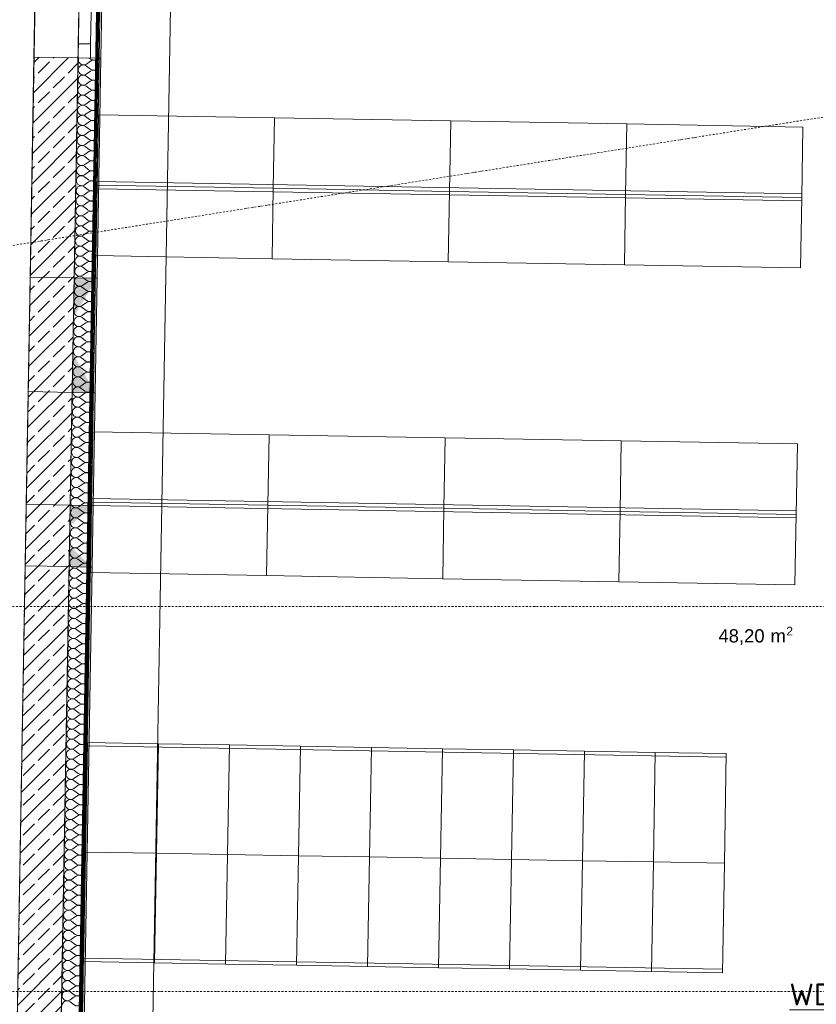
# Model space of a CAD drawing. Header units: millimetres. Extents: x 1523 to 73204, y -91281 to 10268.
# Tile 35 of 120: x 27769 to 32290, y -63709 to -58118. Entities that reach past the tile are written whole.
import ezdxf

# ---------------------------------------------------------------- set-up
doc = ezdxf.new("R2010")
doc.units = ezdxf.units.MM
for name, pattern in [('CAx_nichtHalbton', [20001.0584, 10000, -0.5292, 10000, -0.5292]), ('IMPORT-STRICHPUNKT _7_', [20, 10, -5, 0, -5]), ('Verdeckt 2x', [3.572, 2.3813, -1.1907])]:
    doc.linetypes.add(name, pattern=pattern)
for name, color, linetype, lineweight, true_color in [('10 A--Wand außen _tragend_', 7, 'Continuous', 13, 0x656565), ('50 A--Möblierung', 7, 'Continuous', 13, 0x656565), ('90 A--Achsraster _1_50_', 7, 'IMPORT-STRICHPUNKT _7_', 13, 0x656565), ('Neubau_10 A--Wand außen _tragend_', 7, 'Continuous', 13, 0x656565), ('Neubau_10 A--Wand innen _tragend_', 7, 'Continuous', 13, 0x656565), ('Neubau_20 A--Gründungsbelag', 7, 'Continuous', 13, 0x656565), ('Neubau_50 A--Fixeinbauten _WU-Beton_', 7, 'Continuous', 13, 0x656565), ('Neubau_80 A--Raum', 7, 'Continuous', 13, 0x656565), ('Xref_706_5_--_ÜP_-1_000_16_Übersichtsplan UG_IFC 2025_01_13_dwg', 7, 'Continuous', 13, 0x767676), ('XX', 7, 'Continuous', 18, 0x804040)]:
    doc.layers.add(name, color=color, linetype=linetype, lineweight=lineweight, true_color=true_color)
doc.layers.add('M-EQPM-___-IDEN', color=7, linetype='Continuous', lineweight=9)
doc.styles.add('Arial', font='arial.ttf', dxfattribs={"height": 75})
doc.styles.add('Arial_1', font='arial.ttf', dxfattribs={"height": 49.5})
doc.styles.add('ISOCPEUR', font='isocpeur.ttf', dxfattribs={"height": 125})

# ---------------------------------------------------------------- blocks, each defined once
blk = doc.blocks.new('Xref_706_5_--_ÜP_-1_000_11_Übersichtsplan UG_IFC 2024_09_30_dwg_Rampe gerade 27-41959594-SuD_-1UG gesamt Plot  - Blatt 7')
at = {"layer": 'Neubau_50 A--Fixeinbauten _WU-Beton_', "color": 9, "true_color": 0xcbcbcb}
blk.add_line((36240, 1397.5), (10175.3, 1397.5), dxfattribs=at)
blk = doc.blocks.new('Xref_706_5_--_ÜP_-1_000_11_Übersichtsplan UG_IFC 2024_09_30_dwg_Tür Ol 1-Fl 27_3-41959637-SuD_-1UG gesamt Plot  - Blatt 7')
at = {"layer": 'Neubau_10 A--Wand innen _tragend_', "color": 9, "true_color": 0xcbcbcb}
blk.add_line((610, 10), (610, 1230), dxfattribs=at)
at = {"layer": 'Neubau_10 A--Wand innen _tragend_', "color": 9, "true_color": 0xcbcbcb, "flags": 128}
for points in [[(-630, -260), (-610, -260), (-610, 10), (-630, 10)], [(630, -260), (610, -260), (610, 10), (630, 10)], [(630, -250), (630, -200), (630, -50), (630, 0), (630, -50), (630, -200)], [(-630, -250), (-630, -200), (-630, -50), (-630, 0), (-630, -50), (-630, -200)]]:
    blk.add_lwpolyline(points, close=True, dxfattribs=at)
at = {"layer": 'Neubau_10 A--Wand innen _tragend_', "color": 9, "true_color": 0xcbcbcb}
blk.add_arc((610, 10), 1220, 90, 180, dxfattribs=at)
blk = doc.blocks.new('Xref_706_5_--_ÜP_-1_000_11_Übersichtsplan UG_IFC 2024_09_30_dwg__X419-41959992-SuD_-1UG gesamt Plot  - Blatt 7')
at = {"layer": '10 A--Wand außen _tragend_', "color": 9, "true_color": 0xcbcbcb}
for p, q in [((47126.7, -104297.5), (47119.9, -104304.5)), ((47138, -104299), (47152.1, -104323.8)), ((47183.4, -104304.8), (47163.5, -104325.3)), ((47194.7, -104306.3), (47208.8, -104331.1)), ((47240.1, -104312.1), (47220.1, -104332.6)), ((47251.4, -104313.5), (47265.5, -104338.4)), ((47296.7, -104319.4), (47276.8, -104339.9)), ((47308.1, -104320.8), (47322.2, -104345.7)), ((47353.4, -104326.7), (47333.5, -104347.2)), ((47364.7, -104328.1), (47378.8, -104353)), ((47410.1, -104334), (47390.2, -104354.5)), ((47421.4, -104335.4), (47435.5, -104360.3)), ((47466.8, -104341.3), (47446.8, -104361.7)), ((47478.1, -104342.7), (47492.2, -104367.6)), ((47523.4, -104348.6), (47503.5, -104369)), ((47534.8, -104350), (47548.9, -104374.9)), ((47580.1, -104355.8), (47560.2, -104376.3)), ((47591.5, -104357.3), (47605.5, -104382.2)), ((47636.8, -104363.1), (47616.9, -104383.6)), ((47648.1, -104364.6), (47662.2, -104389.5)), ((47693.5, -104370.4), (47673.5, -104390.9)), ((47704.8, -104371.9), (47718.9, -104396.7)), ((47750.1, -104377.7), (47730.2, -104398.2)), ((47761.5, -104379.2), (47775.6, -104404)), ((47806.8, -104385), (47786.9, -104405.5)), ((47818.2, -104386.5), (47832.2, -104411.3)), ((47863.5, -104392.3), (47843.6, -104412.8)), ((47874.8, -104393.8), (47888.9, -104418.6)), ((47920.2, -104399.6), (47900.3, -104420.1)), ((47931.5, -104401.1), (47945.6, -104425.9)), ((47976.8, -104406.9), (47956.9, -104427.4)), ((47988.2, -104408.4), (48002.3, -104433.2)), ((48033.5, -104414.2), (48013.6, -104434.7)), ((48044.9, -104415.6), (48058.9, -104440.5)), ((48090.2, -104421.5), (48070.3, -104442)), ((48101.5, -104422.9), (48115.6, -104447.8)), ((48146.9, -104428.8), (48127, -104449.3)), ((48158.2, -104430.2), (48172.3, -104455.1)), ((48203.5, -104436.1), (48183.6, -104456.5)), ((48214.9, -104437.5), (48229, -104462.4)), ((48260.2, -104443.4), (48240.3, -104463.8)), ((48271.6, -104444.8), (48285.6, -104469.7)), ((48316.9, -104450.6), (48297, -104471.1)), ((48328.2, -104452.1), (48342.3, -104477)), ((48373.6, -104457.9), (48353.7, -104478.4)), ((48384.9, -104459.4), (48399, -104484.3)), ((48430.3, -104465.2), (48410.3, -104485.7)), ((48441.6, -104466.7), (48455.7, -104491.5)), ((48486.9, -104472.5), (48467, -104493)), ((48498.3, -104474), (48512.3, -104498.8)), ((48543.6, -104479.8), (48523.7, -104500.3)), ((48554.9, -104481.3), (48569, -104506.1)), ((48600.3, -104487.1), (48580.4, -104507.6)), ((48611.6, -104488.6), (48625.7, -104513.4)), ((48657, -104494.4), (48637, -104514.9)), ((48668.3, -104495.9), (48682.4, -104520.7)), ((48713.6, -104501.7), (48693.7, -104522.2)), ((48725, -104503.2), (48739, -104528)), ((48770.3, -104509), (48750.4, -104529.5)), ((48781.6, -104510.4), (48795.7, -104535.3)), ((48827, -104516.3), (48807.1, -104536.8)), ((48838.3, -104517.7), (48852.4, -104542.6)), ((48883.7, -104523.6), (48863.7, -104544.1)), ((48895, -104525), (48909.1, -104549.9)), ((48940.3, -104530.9), (48920.4, -104551.3)), ((48951.7, -104532.3), (48965.8, -104557.2)), ((48997, -104538.2), (48977.1, -104558.6)), ((49008.3, -104539.6), (49022.4, -104564.5)), ((49053.7, -104545.4), (49033.8, -104565.9)), ((49065, -104546.9), (49079.1, -104571.8)), ((49110.4, -104552.7), (49090.4, -104573.2)), ((49121.7, -104554.2), (49135.8, -104579.1)), ((49167, -104560), (49147.1, -104580.5)), ((49178.4, -104561.5), (49192.5, -104586.3)), ((49223.7, -104567.3), (49203.8, -104587.8)), ((49235, -104568.8), (49249.1, -104593.6)), ((49280.4, -104574.6), (49260.5, -104595.1)), ((49291.7, -104576.1), (49305.8, -104600.9)), ((49337.1, -104581.9), (49317.1, -104602.4)), ((49348.4, -104583.4), (49362.5, -104608.2)), ((49393.7, -104589.2), (49373.8, -104609.7)), ((49405.1, -104590.7), (49419.2, -104615.5)), ((49450.4, -104596.5), (49430.5, -104617)), ((49461.7, -104598), (49475.8, -104622.8)), ((49507.1, -104603.8), (49487.2, -104624.3)), ((49518.4, -104605.2), (49532.5, -104630.1)), ((49563.8, -104611.1), (49543.8, -104631.6)), ((49575.1, -104612.5), (49589.2, -104637.4)), ((49620.4, -104618.4), (49600.5, -104638.9)), ((49631.8, -104619.8), (49645.9, -104644.7)), ((49677.1, -104625.7), (49657.2, -104646.1)), ((49688.5, -104627.1), (49702.5, -104652)), ((49733.8, -104633), (49713.9, -104653.4)), ((49745.1, -104634.4), (49759.2, -104659.3)), ((49790.5, -104640.2), (49770.5, -104660.7)), ((49801.8, -104641.7), (49815.9, -104666.6)), ((49847.1, -104647.5), (49827.2, -104668)), ((49858.5, -104649), (49872.6, -104673.9)), ((49903.8, -104654.8), (49883.9, -104675.3)), ((49915.2, -104656.3), (49929.2, -104681.1)), ((49960.5, -104662.1), (49940.6, -104682.6)), ((49971.8, -104663.6), (49985.9, -104688.4)), ((50017.2, -104669.4), (49997.2, -104689.9)), ((50028.5, -104670.9), (50042.6, -104695.7)), ((50073.8, -104676.7), (50053.9, -104697.2)), ((50085.2, -104678.2), (50099.3, -104703)), ((50130.5, -104684), (50110.6, -104704.5)), ((50141.9, -104685.5), (50155.9, -104710.3)), ((50187.2, -104691.3), (50167.3, -104711.8)), ((50198.5, -104692.8), (50212.6, -104717.6)), ((50243.9, -104698.6), (50224, -104719.1)), ((50255.2, -104700), (50269.3, -104724.9)), ((50300.5, -104705.9), (50280.6, -104726.4)), ((50311.9, -104707.3), (50326, -104732.2)), ((50357.2, -104713.2), (50337.3, -104733.7)), ((50368.6, -104714.6), (50382.6, -104739.5)), ((50413.9, -104720.5), (50394, -104740.9)), ((50425.2, -104721.9), (50439.3, -104746.8)), ((50470.6, -104727.8), (50450.7, -104748.2)), ((50481.9, -104729.2), (50496, -104754.1)), ((50527.2, -104735), (50507.3, -104755.5)), ((50538.6, -104736.5), (50552.7, -104761.4)), ((50583.9, -104742.3), (50564, -104762.8)), ((50595.3, -104743.8), (50609.3, -104768.7)), ((50640.6, -104749.6), (50620.7, -104770.1)), ((50651.9, -104751.1), (50666, -104775.9)), ((50697.3, -104756.9), (50677.4, -104777.4)), ((50708.6, -104758.4), (50722.7, -104783.2)), ((50754, -104764.2), (50734, -104784.7)), ((50765.3, -104765.7), (50779.4, -104790.5)), ((50810.6, -104771.5), (50790.7, -104792)), ((50822, -104773), (50836, -104797.8)), ((50867.3, -104778.8), (50847.4, -104799.3)), ((50878.6, -104780.3), (50892.7, -104805.1)), ((50924, -104786.1), (50904.1, -104806.6)), ((50935.3, -104787.6), (50949.4, -104812.4)), ((50980.7, -104793.4), (50960.7, -104813.9)), ((50992, -104794.8), (51006.1, -104819.7)), ((51037.3, -104800.7), (51017.4, -104821.2)), ((51048.7, -104802.1), (51062.8, -104827)), ((51094, -104808), (51074.1, -104828.5)), ((51105.3, -104809.4), (51119.4, -104834.3)), ((51150.7, -104815.3), (51130.8, -104835.7)), ((51162, -104816.7), (51176.1, -104841.6)), ((51207.4, -104822.6), (51187.4, -104843)), ((51218.7, -104824), (51232.8, -104848.9)), ((51264, -104829.8), (51244.1, -104850.3)), ((51275.4, -104831.3), (51289.5, -104856.2)), ((51320.7, -104837.1), (51300.8, -104857.6)), ((51332, -104838.6), (51346.1, -104863.5)), ((51377.4, -104844.4), (51357.5, -104864.9)), ((51388.7, -104845.9), (51402.8, -104870.7)), ((51434.1, -104851.7), (51414.1, -104872.2)), ((51445.4, -104853.2), (51459.5, -104878)), ((51490.7, -104859), (51470.8, -104879.5)), ((51502.1, -104860.5), (51516.2, -104885.3)), ((51547.4, -104866.3), (51527.5, -104886.8)), ((51558.7, -104867.8), (51572.8, -104892.6)), ((51604.1, -104873.6), (51584.2, -104894.1)), ((51615.4, -104875.1), (51629.5, -104899.9)), ((51660.8, -104880.9), (51640.8, -104901.4)), ((51672.1, -104882.4), (51686.2, -104907.2)), ((51717.4, -104888.2), (51697.5, -104908.7)), ((51728.8, -104889.6), (51742.9, -104914.5)), ((51774.1, -104895.5), (51754.2, -104916)), ((51785.4, -104896.9), (51799.5, -104921.8)), ((51830.8, -104902.8), (51810.9, -104923.3)), ((51842.1, -104904.2), (51856.2, -104929.1)), ((51887.5, -104910.1), (51867.5, -104930.5)), ((51898.8, -104911.5), (51912.9, -104936.4)), ((51944.1, -104917.4), (51924.2, -104937.8)), ((51955.5, -104918.8), (51969.6, -104943.7)), ((52000.8, -104924.6), (51980.9, -104945.1)), ((52012.2, -104926.1), (52026.2, -104951)), ((52057.5, -104931.9), (52037.6, -104952.4)), ((52068.8, -104933.4), (52082.9, -104958.3)), ((52114.2, -104939.2), (52094.2, -104959.7)), ((52125.5, -104940.7), (52139.6, -104965.5)), ((52170.8, -104946.5), (52150.9, -104967)), ((52182.2, -104948), (52196.3, -104972.8)), ((52227.5, -104953.8), (52207.6, -104974.3)), ((52238.9, -104955.3), (52252.9, -104980.1)), ((52284.2, -104961.1), (52264.3, -104981.6)), ((52295.5, -104962.6), (52309.6, -104987.4)), ((52340.9, -104968.4), (52321, -104988.9)), ((52352.2, -104969.9), (52366.3, -104994.7)), ((52397.5, -104975.7), (52377.6, -104996.2)), ((52408.9, -104977.2), (52423, -105002)), ((52454.2, -104983), (52434.3, -105003.5))]:
    blk.add_line(p, q, dxfattribs=at)
for centre, start, end in [((47106.2, -104277.6), 315.7982, 46.1136), ((47162.9, -104284.9), 315.7982, 209.538), ((47219.6, -104292.2), 315.7982, 209.538), ((47127.3, -104337.9), 262.6681, 29.538), ((47276.3, -104299.5), 315.7982, 209.538), ((47332.9, -104306.8), 315.7982, 209.538), ((47389.6, -104314), 315.7982, 209.538), ((47446.3, -104321.3), 315.7982, 209.538), ((47503, -104328.6), 315.7982, 209.538), ((47559.6, -104335.9), 315.7982, 209.538), ((47616.3, -104343.2), 315.7982, 209.538), ((47673, -104350.5), 315.7982, 209.538), ((47127.3, -104337.9), 238.8139, 262.6681), ((47183.9, -104345.2), 135.7982, 262.6681), ((47183.9, -104345.2), 262.6681, 29.538), ((47240.6, -104352.5), 135.7982, 262.6681), ((47240.6, -104352.5), 262.6681, 29.538), ((47297.3, -104359.8), 135.7982, 262.6681), ((47297.3, -104359.8), 262.6681, 29.538), ((47354, -104367.1), 135.7982, 262.6681), ((47354, -104367.1), 262.6681, 29.538), ((47410.7, -104374.4), 135.7982, 262.6681), ((47410.7, -104374.4), 262.6681, 29.538), ((47467.3, -104381.7), 135.7982, 262.6681), ((47467.3, -104381.7), 262.6681, 29.538), ((47524, -104389), 135.7982, 262.6681), ((47524, -104389), 262.6681, 29.538), ((47580.7, -104396.2), 135.7982, 262.6681), ((47729.7, -104357.8), 315.7982, 209.538), ((47786.3, -104365.1), 315.7982, 209.538), ((47843, -104372.4), 315.7982, 209.538), ((47899.7, -104379.7), 315.7982, 209.538), ((47956.4, -104387), 315.7982, 209.538), ((48013, -104394.3), 315.7982, 209.538), ((48069.7, -104401.6), 315.7982, 209.538), ((48126.4, -104408.8), 315.7982, 209.538), ((47580.7, -104396.2), 262.6681, 29.538), ((47637.4, -104403.5), 135.7982, 262.6681), ((47637.4, -104403.5), 262.6681, 29.538), ((47694, -104410.8), 135.7982, 262.6681), ((47694, -104410.8), 262.6681, 29.538), ((47750.7, -104418.1), 135.7982, 262.6681), ((47750.7, -104418.1), 262.6681, 29.538), ((47807.4, -104425.4), 135.7982, 262.6681), ((47807.4, -104425.4), 262.6681, 29.538), ((47864.1, -104432.7), 135.7982, 262.6681), ((47864.1, -104432.7), 262.6681, 29.538), ((47920.7, -104440), 135.7982, 262.6681), ((47920.7, -104440), 262.6681, 29.538), ((47977.4, -104447.3), 135.7982, 262.6681), ((47977.4, -104447.3), 262.6681, 29.538), ((48034.1, -104454.6), 135.7982, 262.6681), ((48183.1, -104416.1), 315.7982, 209.538), ((48239.7, -104423.4), 315.7982, 209.538), ((48296.4, -104430.7), 315.7982, 209.538), ((48353.1, -104438), 315.7982, 209.538), ((48409.8, -104445.3), 315.7982, 209.538), ((48466.4, -104452.6), 315.7982, 209.538), ((48523.1, -104459.9), 315.7982, 209.538), ((48034.1, -104454.6), 262.6681, 29.538), ((48090.8, -104461.9), 135.7982, 262.6681), ((48090.8, -104461.9), 262.6681, 29.538), ((48147.4, -104469.2), 135.7982, 262.6681), ((48147.4, -104469.2), 262.6681, 29.538), ((48204.1, -104476.5), 135.7982, 262.6681), ((48204.1, -104476.5), 262.6681, 29.538), ((48260.8, -104483.8), 135.7982, 262.6681), ((48260.8, -104483.8), 262.6681, 29.538), ((48317.5, -104491), 135.7982, 262.6681), ((48317.5, -104491), 262.6681, 29.538), ((48374.1, -104498.3), 135.7982, 262.6681), ((48374.1, -104498.3), 262.6681, 29.538), ((48430.8, -104505.6), 135.7982, 262.6681), ((48430.8, -104505.6), 262.6681, 29.538), ((48579.8, -104467.2), 315.7982, 209.538), ((48636.5, -104474.5), 315.7982, 209.538), ((48693.1, -104481.8), 315.7982, 209.538), ((48749.8, -104489.1), 315.7982, 209.538), ((48806.5, -104496.4), 315.7982, 209.538), ((48863.2, -104503.6), 315.7982, 209.538), ((48919.8, -104510.9), 315.7982, 209.538), ((48976.5, -104518.2), 315.7982, 209.538), ((48487.5, -104512.9), 135.7982, 262.6681), ((48487.5, -104512.9), 262.6681, 29.538), ((48544.2, -104520.2), 135.7982, 262.6681), ((48544.2, -104520.2), 262.6681, 29.538), ((48600.8, -104527.5), 135.7982, 262.6681), ((48600.8, -104527.5), 262.6681, 29.538), ((48657.5, -104534.8), 135.7982, 262.6681), ((48657.5, -104534.8), 262.6681, 29.538), ((48714.2, -104542.1), 135.7982, 262.6681), ((48714.2, -104542.1), 262.6681, 29.538), ((48770.9, -104549.4), 135.7982, 262.6681), ((48770.9, -104549.4), 262.6681, 29.538), ((48827.5, -104556.7), 135.7982, 262.6681), ((48827.5, -104556.7), 262.6681, 29.538), ((48884.2, -104564), 135.7982, 262.6681), ((49033.2, -104525.5), 315.7982, 209.538), ((49089.9, -104532.8), 315.7982, 209.538), ((49146.6, -104540.1), 315.7982, 209.538), ((49203.2, -104547.4), 315.7982, 209.538), ((49259.9, -104554.7), 315.7982, 209.538), ((49316.6, -104562), 315.7982, 209.538), ((49373.3, -104569.3), 315.7982, 209.538), ((49429.9, -104576.6), 315.7982, 209.538), ((48884.2, -104564), 262.6681, 29.538), ((48940.9, -104571.3), 135.7982, 262.6681), ((48940.9, -104571.3), 262.6681, 29.538), ((48997.6, -104578.6), 135.7982, 262.6681), ((48997.6, -104578.6), 262.6681, 29.538), ((49054.2, -104585.8), 135.7982, 262.6681), ((49054.2, -104585.8), 262.6681, 29.538), ((49110.9, -104593.1), 135.7982, 262.6681), ((49110.9, -104593.1), 262.6681, 29.538), ((49167.6, -104600.4), 135.7982, 262.6681), ((49167.6, -104600.4), 262.6681, 29.538), ((49224.3, -104607.7), 135.7982, 262.6681), ((49224.3, -104607.7), 262.6681, 29.538), ((49280.9, -104615), 135.7982, 262.6681), ((49280.9, -104615), 262.6681, 29.538), ((49337.6, -104622.3), 135.7982, 262.6681), ((49486.6, -104583.9), 315.7982, 209.538), ((49543.3, -104591.2), 315.7982, 209.538), ((49600, -104598.5), 315.7982, 209.538), ((49656.6, -104605.7), 315.7982, 209.538), ((49713.3, -104613), 315.7982, 209.538), ((49770, -104620.3), 315.7982, 209.538), ((49826.7, -104627.6), 315.7982, 209.538), ((49337.6, -104622.3), 262.6681, 29.538), ((49394.3, -104629.6), 135.7982, 262.6681), ((49394.3, -104629.6), 262.6681, 29.538), ((49451, -104636.9), 135.7982, 262.6681), ((49451, -104636.9), 262.6681, 29.538), ((49507.7, -104644.2), 135.7982, 262.6681), ((49507.7, -104644.2), 262.6681, 29.538), ((49564.3, -104651.5), 135.7982, 262.6681), ((49564.3, -104651.5), 262.6681, 29.538), ((49621, -104658.8), 135.7982, 262.6681), ((49621, -104658.8), 262.6681, 29.538), ((49677.7, -104666.1), 135.7982, 262.6681), ((49677.7, -104666.1), 262.6681, 29.538), ((49734.4, -104673.4), 135.7982, 262.6681), ((49734.4, -104673.4), 262.6681, 29.538), ((49883.3, -104634.9), 315.7982, 209.538), ((49940, -104642.2), 315.7982, 209.538), ((49996.7, -104649.5), 315.7982, 209.538), ((50053.4, -104656.8), 315.7982, 209.538), ((50110, -104664.1), 315.7982, 209.538), ((50166.7, -104671.4), 315.7982, 209.538), ((50223.4, -104678.7), 315.7982, 209.538), ((50280.1, -104686), 315.7982, 209.538), ((49791, -104680.6), 135.7982, 262.6681), ((49791, -104680.6), 262.6681, 29.538), ((49847.7, -104687.9), 135.7982, 262.6681), ((49847.7, -104687.9), 262.6681, 29.538), ((49904.4, -104695.2), 135.7982, 262.6681), ((49904.4, -104695.2), 262.6681, 29.538), ((49961.1, -104702.5), 135.7982, 262.6681), ((49961.1, -104702.5), 262.6681, 29.538), ((50017.7, -104709.8), 135.7982, 262.6681), ((50017.7, -104709.8), 262.6681, 29.538), ((50074.4, -104717.1), 135.7982, 262.6681), ((50074.4, -104717.1), 262.6681, 29.538), ((50131.1, -104724.4), 135.7982, 262.6681), ((50131.1, -104724.4), 262.6681, 29.538), ((50187.8, -104731.7), 135.7982, 262.6681), ((50336.7, -104693.3), 315.7982, 209.538), ((50393.4, -104700.5), 315.7982, 209.538), ((50450.1, -104707.8), 315.7982, 209.538), ((50506.8, -104715.1), 315.7982, 209.538), ((50563.4, -104722.4), 315.7982, 209.538), ((50620.1, -104729.7), 315.7982, 209.538), ((50676.8, -104737), 315.7982, 209.538), ((50733.5, -104744.3), 315.7982, 209.538), ((50187.8, -104731.7), 262.6681, 29.538), ((50244.4, -104739), 135.7982, 262.6681), ((50244.4, -104739), 262.6681, 29.538), ((50301.1, -104746.3), 135.7982, 262.6681), ((50301.1, -104746.3), 262.6681, 29.538), ((50357.8, -104753.6), 135.7982, 262.6681), ((50357.8, -104753.6), 262.6681, 29.538), ((50414.5, -104760.9), 135.7982, 262.6681), ((50414.5, -104760.9), 262.6681, 29.538), ((50471.1, -104768.2), 135.7982, 262.6681), ((50471.1, -104768.2), 262.6681, 29.538), ((50527.8, -104775.4), 135.7982, 262.6681), ((50527.8, -104775.4), 262.6681, 29.538), ((50584.5, -104782.7), 135.7982, 262.6681), ((50584.5, -104782.7), 262.6681, 29.538), ((50641.2, -104790), 135.7982, 262.6681), ((50790.1, -104751.6), 315.7982, 209.538), ((50846.8, -104758.9), 315.7982, 209.538), ((50903.5, -104766.2), 315.7982, 209.538), ((50960.2, -104773.5), 315.7982, 209.538), ((51016.8, -104780.8), 315.7982, 209.538), ((51073.5, -104788.1), 315.7982, 209.538), ((51130.2, -104795.3), 315.7982, 209.538), ((50641.2, -104790), 262.6681, 29.538), ((50697.8, -104797.3), 135.7982, 262.6681), ((50697.8, -104797.3), 262.6681, 29.538), ((50754.5, -104804.6), 135.7982, 262.6681), ((50754.5, -104804.6), 262.6681, 29.538), ((50811.2, -104811.9), 135.7982, 262.6681), ((50811.2, -104811.9), 262.6681, 29.538), ((50867.9, -104819.2), 135.7982, 262.6681), ((50867.9, -104819.2), 262.6681, 29.538), ((50924.5, -104826.5), 135.7982, 262.6681), ((50924.5, -104826.5), 262.6681, 29.538), ((50981.2, -104833.8), 135.7982, 262.6681), ((50981.2, -104833.8), 262.6681, 29.538), ((51037.9, -104841.1), 135.7982, 262.6681), ((51037.9, -104841.1), 262.6681, 29.538), ((51186.9, -104802.6), 315.7982, 209.538), ((51243.6, -104809.9), 315.7982, 209.538), ((51300.2, -104817.2), 315.7982, 209.538), ((51356.9, -104824.5), 315.7982, 209.538), ((51413.6, -104831.8), 315.7982, 209.538), ((51470.3, -104839.1), 315.7982, 209.538), ((51526.9, -104846.4), 315.7982, 209.538), ((51583.6, -104853.7), 315.7982, 209.538), ((51094.6, -104848.4), 135.7982, 262.6681), ((51094.6, -104848.4), 262.6681, 29.538), ((51151.2, -104855.7), 135.7982, 262.6681), ((51151.2, -104855.7), 262.6681, 29.538), ((51207.9, -104863), 135.7982, 262.6681), ((51207.9, -104863), 262.6681, 29.538), ((51264.6, -104870.3), 135.7982, 262.6681), ((51264.6, -104870.3), 262.6681, 29.538), ((51321.3, -104877.5), 135.7982, 262.6681), ((51321.3, -104877.5), 262.6681, 29.538), ((51377.9, -104884.8), 135.7982, 262.6681), ((51377.9, -104884.8), 262.6681, 29.538), ((51434.6, -104892.1), 135.7982, 262.6681), ((51434.6, -104892.1), 262.6681, 29.538), ((51491.3, -104899.4), 135.7982, 262.6681), ((51640.3, -104861), 315.7982, 209.538), ((51697, -104868.3), 315.7982, 209.538), ((51753.6, -104875.6), 315.7982, 209.538), ((51810.3, -104882.9), 315.7982, 209.538), ((51867, -104890.1), 315.7982, 209.538), ((51923.7, -104897.4), 315.7982, 209.538), ((51980.3, -104904.7), 315.7982, 209.538), ((52037, -104912), 315.7982, 209.538), ((51491.3, -104899.4), 262.6681, 29.538), ((51548, -104906.7), 135.7982, 262.6681), ((51548, -104906.7), 262.6681, 29.538), ((51604.6, -104914), 135.7982, 262.6681), ((51604.6, -104914), 262.6681, 29.538), ((51661.3, -104921.3), 135.7982, 262.6681), ((51661.3, -104921.3), 262.6681, 29.538), ((51718, -104928.6), 135.7982, 262.6681), ((51718, -104928.6), 262.6681, 29.538), ((51774.7, -104935.9), 135.7982, 262.6681), ((51774.7, -104935.9), 262.6681, 29.538), ((51831.4, -104943.2), 135.7982, 262.6681), ((51831.4, -104943.2), 262.6681, 29.538), ((51888, -104950.5), 135.7982, 262.6681), ((51888, -104950.5), 262.6681, 29.538), ((51944.7, -104957.8), 135.7982, 262.6681), ((52093.7, -104919.3), 315.7982, 209.538), ((52150.4, -104926.6), 315.7982, 209.538), ((52207, -104933.9), 315.7982, 209.538), ((52263.7, -104941.2), 315.7982, 209.538), ((52320.4, -104948.5), 315.7982, 209.538), ((52377.1, -104955.8), 315.7982, 209.538), ((52433.7, -104963.1), 315.7982, 209.538), ((51944.7, -104957.8), 262.6681, 29.538), ((52001.4, -104965.1), 135.7982, 262.6681), ((52001.4, -104965.1), 262.6681, 29.538), ((52058.1, -104972.3), 135.7982, 262.6681), ((52058.1, -104972.3), 262.6681, 29.538), ((52114.7, -104979.6), 135.7982, 262.6681), ((52114.7, -104979.6), 262.6681, 29.538), ((52171.4, -104986.9), 135.7982, 262.6681), ((52171.4, -104986.9), 262.6681, 29.538), ((52228.1, -104994.2), 135.7982, 262.6681), ((52228.1, -104994.2), 262.6681, 29.538), ((52284.8, -105001.5), 135.7982, 262.6681), ((52284.8, -105001.5), 262.6681, 29.538), ((52341.4, -105008.8), 135.7982, 262.6681), ((52341.4, -105008.8), 262.6681, 29.538), ((52398.1, -105016.1), 135.7982, 262.6681), ((52398.1, -105016.1), 262.6681, 29.538), ((52454.8, -105023.4), 135.7982, 262.6681)]:
    blk.add_arc(centre, 28.6, start, end, dxfattribs=at)
blk = doc.blocks.new('Xref_706_5_--_ÜP_-1_000_11_Übersichtsplan UG_IFC 2024_09_30_dwg_Leere Fensteröffnung 27_3-41959997-SuD_-1UG gesamt Plot  - Blatt 7')
at = {"layer": '10 A--Wand außen _tragend_', "color": 9, "true_color": 0xcbcbcb, "flags": 128}
blk.add_lwpolyline([(675, 130), (675, 10), (675, 0), (-675, 0), (-675, 10), (-675, 130)], close=True, dxfattribs=at)
blk = doc.blocks.new('Xref_706_5_--_ÜP_-1_000_11_Übersichtsplan UG_IFC 2024_09_30_dwg_1-Flügelfenster 27_3-41960523-SuD_-1UG gesamt Plot  - Blatt 7')
at = {"layer": 'Neubau_10 A--Wand außen _tragend_', "color": 9, "true_color": 0xcbcbcb}
for p, q in [((-595, 0), (595, 0)), ((595, -70), (-595, -70))]:
    blk.add_line(p, q, dxfattribs=at)
at = {"layer": 'Neubau_10 A--Wand außen _tragend_', "color": 9, "true_color": 0xcbcbcb, "flags": 128}
blk.add_lwpolyline([(-675, 0), (-595, 0), (-595, -70), (-675, -70)], close=True, dxfattribs=at)
blk.add_lwpolyline([(675, -70), (595, -70), (595, 0), (675, 0), (675, -70), (675, -320), (-675, -320), (-675, -70)], dxfattribs=at)
blk = doc.blocks.new('Xref_706_5_--_ÜP_-1_000_11_Übersichtsplan UG_IFC 2024_09_30_dwg_Standard-Rastermarker_6-41960559-SuD_-1UG gesamt Plot  - Blatt 7')
at = {"layer": '90 A--Achsraster _1_50_', "color": 9, "true_color": 0xcbcbcb, "flags": 128}
blk.add_lwpolyline([(0, 0), (750, 0), (31250, 0), (32000, 0)], dxfattribs=at)
blk = doc.blocks.new('Xref_706_5_--_ÜP_-1_000_11_Übersichtsplan UG_IFC 2024_09_30_dwg_Standard-Rastermarker-V7-SuD_-1UG gesamt Plot  - Blatt 7')
at = {"layer": '90 A--Achsraster _1_50_', "color": 9, "true_color": 0xcbcbcb}
blk.add_line((0, 0), (40105.2, 0), dxfattribs=at)
blk = doc.blocks.new('Xref_706_5_--_ÜP_-1_000_11_Übersichtsplan UG_IFC 2024_09_30_dwg_Standard-Rastermarker_30-41960584-SuD_-1UG gesamt Plot  - Blatt 7')
at = {"layer": '90 A--Achsraster _1_50_', "color": 9, "true_color": 0xcbcbcb}
blk.add_line((0, 0), (53500.2, 0), dxfattribs=at)
blk = doc.blocks.new('Xref_706_5_--_ÜP_-1_000_11_Übersichtsplan UG_IFC 2024_09_30_dwg_Archiv_D-U 005_62-41960512-SuD_-1UG gesamt Plot  - Blatt 7')
at = {"layer": 'Neubau_80 A--Raum', "attachment_point": 1, "rotation": 83.6681, "line_spacing_factor": 0.941778}
for s, insert, char_height, width, style in [('2', (45927.1, -102762.1), 49.5, 46.058, 'Arial_1'), (' m', (45928.1, -102881.2), 75, 138.65, 'Arial'), ('48,20', (45898.6, -103146.3), 75, 314.028, 'Arial')]:
    blk.add_mtext(s, dxfattribs=dict(at, insert=insert, char_height=char_height, width=width, style=style))
blk = doc.blocks.new('Xref_706_5_--_ÜP_-1_000_16_Übersichtsplan UG_IFC 2025_01_13_dwg-35469238-SuD_-1UG gesamt Plot  - Blatt 7')
at = {"layer": '10 A--Wand außen _tragend_', "true_color": 0xcbcbcb}
h = blk.add_hatch(dxfattribs=at)
h.set_pattern_fill('FP_9', color=9, style=0, pattern_type=2)
h.set_pattern_definition([(86.336, (0, 0), (-86.42598, 5.53439), [0, -50]), (86.336, (-41.615, 27.72), (-86.42598, 5.53439), [0, -50])])
h.paths.add_polyline_path([(58577.8, -102474.1), (51929.7, -101931.8), (51928.9, -101941.8), (58577.2, -102484.1)])
at = {"layer": 'Neubau_10 A--Wand außen _tragend_', "true_color": 0xcbcbcb}
h = blk.add_hatch(dxfattribs=at)
h.set_pattern_fill('FP_4', color=9, style=0, pattern_type=2)
h.set_pattern_definition([(131.336, (0, 0), (90.10192, 79.25683), []), (131.336, (-45.05, -39.63), (90.10192, 79.25683), [90, -30])])
h.paths.add_polyline_path([(59328.1, -102665.8), (51919.1, -102061.4), (51898.8, -102310.5), (59307.8, -102914.9)])
at = {"layer": 'Neubau_10 A--Wand außen _tragend_', "true_color": 0xededed}
for points in [[(53386.6, -102181.1), (53191.8, -102044.8), (53174.8, -102043.4), (53165, -102163)], [(53822.6, -102096.2), (53805.6, -102094.8), (53591.2, -102197.8), (53812.9, -102215.8), (53815.8, -102179.2)], [(54569.8, -102277.6), (54469.4, -102149), (54460.2, -102148.3), (54450.5, -102267.9)], [(54809.1, -102176.7), (54799.9, -102176), (54680, -102286.6), (54799.3, -102296.3), (54803.7, -102242.5)]]:
    blk.add_hatch(color=7, dxfattribs=at).paths.add_polyline_path(points)
at = {"layer": '10 A--Wand außen _tragend_', "color": 9, "true_color": 0xcbcbcb}
blk.add_line((54799.3, -102296.3), (62287.7, -102907.2), dxfattribs=at)
at = {"layer": '10 A--Wand außen _tragend_', "color": 9, "true_color": 0xcbcbcb, "flags": 128}
for points in [[(58577.8, -102474.1), (54809.9, -102166.7), (54461, -102138.3), (53823.4, -102086.3), (53175.6, -102033.4), (51929.7, -101931.8), (51919.1, -102061.4), (53165, -102163), (53812.9, -102215.8)], [(51928.9, -101941.8), (58577.2, -102484.1), (58656.9, -102490.6)], [(53812.9, -102215.8), (54450.5, -102267.9), (54799.3, -102296.3)]]:
    blk.add_lwpolyline(points, dxfattribs=at)
at = {"layer": '50 A--Möblierung', "color": 9, "true_color": 0xcbcbcb}
for p, q in [((52627.9, -101997.4), (52953.1, -98010.7)), ((52667.8, -102000.7), (52993, -98013.9)), ((54421.8, -102143.8), (54747, -98157)), ((54461.7, -102147), (54786.9, -98160.3)), ((55822.2, -102258), (56117.1, -98643)), ((57022.2, -102355.9), (57317.1, -98740.9))]:
    blk.add_line(p, q, dxfattribs=at)
at = {"layer": '50 A--Möblierung', "color": 9, "true_color": 0xcbcbcb, "flags": 128}
for points in [[(52891.8, -99009), (52973.1, -98012.3), (52574.4, -97979.8), (52493.1, -98976.5), (52891.8, -99009), (52973.1, -98012.3), (53371.7, -98044.8), (53290.4, -99041.5)], [(54685.7, -99155.3), (54767, -98158.6), (54368.3, -98126.1), (54287, -99122.8), (54685.7, -99155.3), (54767, -98158.6), (55165.6, -98191.2), (55084.3, -99187.8)], [(56064.4, -99043.1), (56097.2, -98641.4), (56717.1, -98692), (56684.4, -99093.6)], [(57304.3, -99144.2), (57337.1, -98742.5), (56717.1, -98692), (56684.4, -99093.6)], [(52810.5, -100005.7), (52891.8, -99009), (52493.1, -98976.5), (52411.8, -99973.2), (52810.5, -100005.7), (52891.8, -99009), (53290.4, -99041.5), (53209.1, -100038.2)], [(56031.6, -99444.7), (56064.4, -99043.1), (56684.4, -99093.6), (56651.6, -99495.3)], [(54604.3, -100152), (55003, -100184.5), (55084.3, -99187.8), (54685.7, -99155.3), (54604.3, -100152), (54685.7, -99155.3), (54287, -99122.8), (54205.7, -100119.5)], [(57271.5, -99545.9), (57304.3, -99144.2), (56684.4, -99093.6), (56651.6, -99495.3)], [(55998.9, -99846.4), (56031.6, -99444.7), (56651.6, -99495.3), (56618.8, -99897)], [(57238.8, -99947.5), (57271.5, -99545.9), (56651.6, -99495.3), (56618.8, -99897)], [(55966.1, -100248.1), (55998.9, -99846.4), (56618.8, -99897), (56586, -100298.6)], [(57206, -100349.2), (57238.8, -99947.5), (56618.8, -99897), (56586, -100298.6)], [(52729.1, -101002.4), (53127.8, -101034.9), (53209.1, -100038.2), (52810.5, -100005.7), (52729.1, -101002.4), (52810.5, -100005.7), (52411.8, -99973.2), (52330.5, -100969.8)], [(54523, -101148.7), (54604.3, -100152), (54205.7, -100119.5), (54124.4, -101116.2), (54523, -101148.7), (54604.3, -100152), (55003, -100184.5), (54921.7, -101181.2)], [(55933.3, -100649.7), (55966.1, -100248.1), (56586, -100298.6), (56553.3, -100700.3)], [(57173.2, -100750.9), (57206, -100349.2), (56586, -100298.6), (56553.3, -100700.3)], [(55900.6, -101051.4), (55933.3, -100649.7), (56553.3, -100700.3), (56520.5, -101102)], [(57140.5, -101152.5), (57173.2, -100750.9), (56553.3, -100700.3), (56520.5, -101102)], [(52647.8, -101999.1), (52729.1, -101002.4), (52330.5, -100969.8), (52249.2, -101966.5), (52647.8, -101999.1), (52729.1, -101002.4), (53127.8, -101034.9), (53046.5, -102031.6)], [(55867.8, -101453.1), (55900.6, -101051.4), (56520.5, -101102), (56487.7, -101503.6)], [(54441.7, -102145.4), (54523, -101148.7), (54124.4, -101116.2), (54043.1, -102112.9), (54441.7, -102145.4), (54523, -101148.7), (54921.7, -101181.2), (54840.4, -102177.9)], [(57107.7, -101554.2), (57140.5, -101152.5), (56520.5, -101102), (56487.7, -101503.6)], [(55835, -101854.7), (55867.8, -101453.1), (56487.7, -101503.6), (56455, -101905.3)], [(57074.9, -101955.9), (57107.7, -101554.2), (56487.7, -101503.6), (56455, -101905.3)], [(55802.3, -102256.4), (55835, -101854.7), (56455, -101905.3), (56422.2, -102307)], [(57042.2, -102357.5), (57074.9, -101955.9), (56455, -101905.3), (56422.2, -102307)]]:
    blk.add_lwpolyline(points, close=True, dxfattribs=at)
at = {"layer": 'Neubau_10 A--Wand außen _tragend_', "color": 9, "true_color": 0xcbcbcb, "flags": 128}
for points in [[(53144.7, -102412.2), (51898.8, -102310.5), (51919.1, -102061.4), (53165, -102163), (53174.8, -102043.4), (53175.6, -102033.4)], [(54461, -102138.3), (54460.2, -102148.3), (54450.5, -102267.9), (53812.9, -102215.8), (53822.6, -102096.2), (53823.4, -102086.3)], [(53792.5, -102465), (53812.9, -102215.8), (53165, -102163), (53144.7, -102412.2), (53792.5, -102465), (54430.1, -102517)], [(62287.7, -102907.2), (59328.1, -102665.8), (54799.3, -102296.3), (54809.1, -102176.7), (54809.9, -102166.7)], [(54779, -102545.5), (54799.3, -102296.3), (54450.5, -102267.9), (54430.1, -102517), (54779, -102545.5), (59307.8, -102914.9), (62271.8, -103156.7)]]:
    blk.add_lwpolyline(points, dxfattribs=at)
at = {"layer": 'Neubau_20 A--Gründungsbelag', "color": 9, "true_color": 0xcbcbcb, "flags": 128}
blk.add_lwpolyline([(44940.3, -94017.8), (44811.9, -96023.7), (45061.4, -96039.7), (45045.7, -96284.2), (57300.6, -97068.9), (57324.6, -96694.6), (57574.1, -96710.6), (57566.1, -96835.3), (57630.9, -96839.5), (57615, -97089), (57550.1, -97084.8), (57534.1, -97334.3), (49370.8, -96811.6), (49049.7, -101827.3), (58649.3, -102610.4), (58997.1, -97177.5), (58872.4, -97169.5), (58888.4, -96920), (59387.3, -96952), (59371.4, -97201.5), (59246.6, -97193.5), (58962.4, -101632.8), (59022.2, -101636.6), (58966.6, -102505.8)], dxfattribs=at)
for name, p, rotation in [('Xref_706_5_--_ÜP_-1_000_11_Übersichtsplan UG_IFC 2024_09_30_dwg_Standard-Rastermarker_30-41960584-SuD_-1UG gesamt Plot  - Blatt 7', (53895, -112522.9), 95.33628353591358), ('Xref_706_5_--_ÜP_-1_000_11_Übersichtsplan UG_IFC 2024_09_30_dwg_Standard-Rastermarker_6-41960559-SuD_-1UG gesamt Plot  - Blatt 7', (54466, -111056.4), 86.33628353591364), ('Xref_706_5_--_ÜP_-1_000_11_Übersichtsplan UG_IFC 2024_09_30_dwg_Standard-Rastermarker_6-41960559-SuD_-1UG gesamt Plot  - Blatt 7', (56646.5, -111196), 86.33628353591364), ('Xref_706_5_--_ÜP_-1_000_11_Übersichtsplan UG_IFC 2024_09_30_dwg_Archiv_D-U 005_62-41960512-SuD_-1UG gesamt Plot  - Blatt 7', (4739.1, 2257), 2.668141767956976), ('Xref_706_5_--_ÜP_-1_000_11_Übersichtsplan UG_IFC 2024_09_30_dwg_Standard-Rastermarker-V7-SuD_-1UG gesamt Plot  - Blatt 7', (80823, -104670.1), 175.336283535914), ('Xref_706_5_--_ÜP_-1_000_11_Übersichtsplan UG_IFC 2024_09_30_dwg_Rampe gerade 27-41959594-SuD_-1UG gesamt Plot  - Blatt 7', (30595.3, -101974.8), 355.3362835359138), ('Xref_706_5_--_ÜP_-1_000_11_Übersichtsplan UG_IFC 2024_09_30_dwg__X419-41959992-SuD_-1UG gesamt Plot  - Blatt 7', (0, 0), 2.668141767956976)]:
    blk.add_blockref(name, p, dxfattribs=dict(rotation=rotation))
at = {"extrusion": (0, 0, -1)}
for name, p, zscale, rotation in [('Xref_706_5_--_ÜP_-1_000_11_Übersichtsplan UG_IFC 2024_09_30_dwg_Tür Ol 1-Fl 27_3-41959637-SuD_-1UG gesamt Plot  - Blatt 7', (-58243.7, -97129.2), -0.9999999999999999, 183.6637164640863), ('Xref_706_5_--_ÜP_-1_000_11_Übersichtsplan UG_IFC 2024_09_30_dwg_Leere Fensteröffnung 27_3-41959997-SuD_-1UG gesamt Plot  - Blatt 7', (-51257, -101876.9), -0.9999999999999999, 184.663716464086), ('Xref_706_5_--_ÜP_-1_000_11_Übersichtsplan UG_IFC 2024_09_30_dwg_1-Flügelfenster 27_3-41960523-SuD_-1UG gesamt Plot  - Blatt 7', (-51252.1, -101936.7), -1, 4.663713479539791)]:
    blk.add_blockref(name, p, dxfattribs=dict(at, zscale=zscale, rotation=rotation))

msp = doc.modelspace()

# ---------------------------------------------------------------- linework, layer by layer
at = {"layer": 'XX', "color": 9, "linetype": 'Verdeckt 2x', "true_color": 0xc0c0c0}
for p, q in [((28102.828, -65026.236), (28344.755, -51166.236)), ((28507.053, -64784.162), (28744.755, -51166.236))]:
    msp.add_line(p, q, dxfattribs=at)
at = {"layer": 'XX', "color": 7, "linetype": 'CAx_nichtHalbton', "lineweight": 70, "true_color": 0xffffff}
msp.add_line((28090.861, -65024.064), (28256.659, -55456.236), dxfattribs=at)

# ---------------------------------------------------------------- block references
at = {"layer": 'Xref_706_5_--_ÜP_-1_000_16_Übersichtsplan UG_IFC 2025_01_13_dwg', "color": 9, "true_color": 0xcbcbcb, "rotation": 273.6637164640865}
msp.add_blockref('Xref_706_5_--_ÜP_-1_000_16_Übersichtsplan UG_IFC 2025_01_13_dwg-35469238-SuD_-1UG gesamt Plot  - Blatt 7', (126634.737, 0), dxfattribs=at)

# ---------------------------------------------------------------- texts
at = {"layer": 'M-EQPM-___-IDEN', "color": 1, "true_color": 0xff0000, "insert": (32137.761, -63590.698), "char_height": 125, "width": 1026.16, "attachment_point": 1, "style": 'ISOCPEUR'}
msp.add_mtext('\\LWD 5/5 (E)', dxfattribs=at)

doc.saveas('drawing.dxf')
